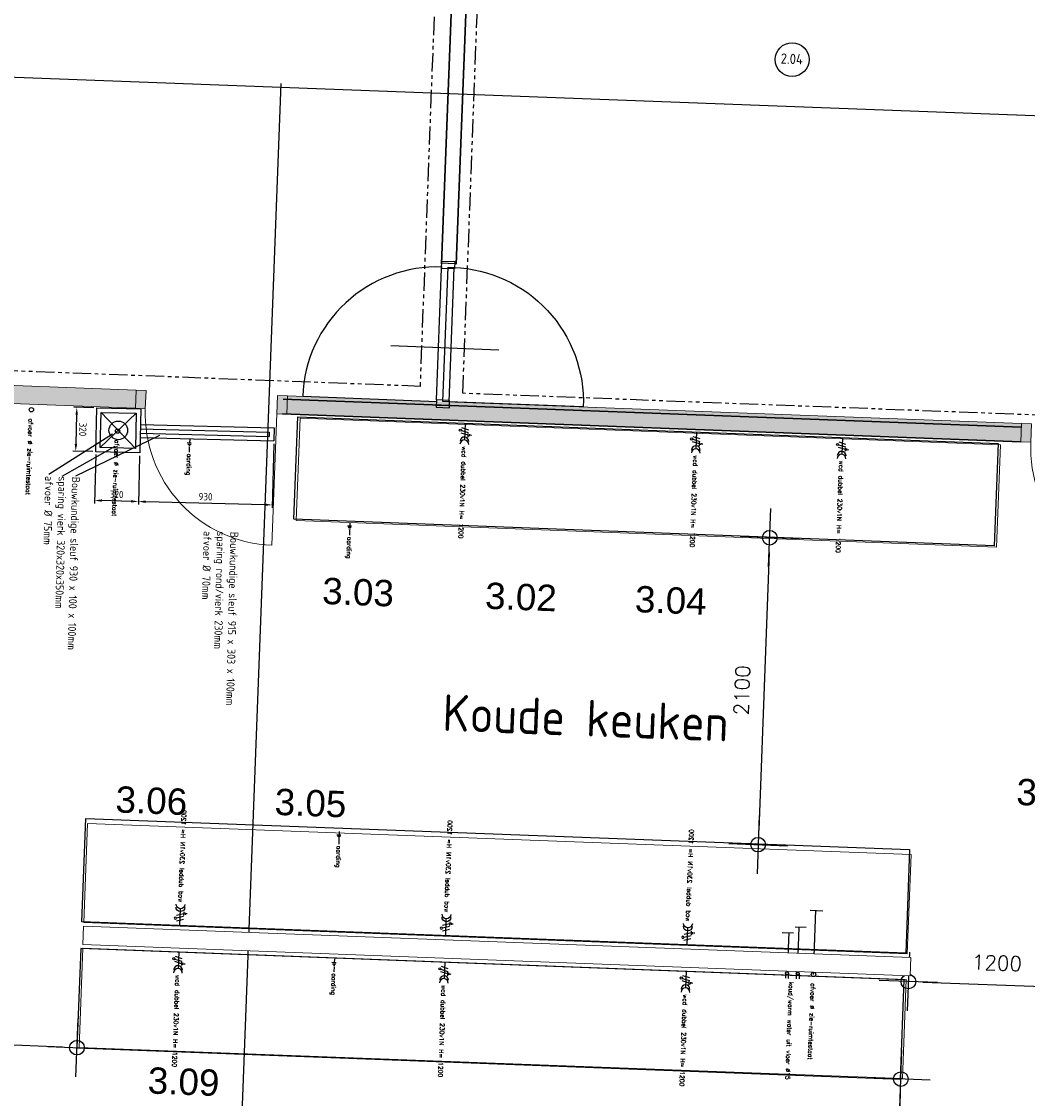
# Model space of a CAD drawing. Header units: millimetres. Extents: x 119024465 to 119292677, y 483022511 to 483148062.
# Tile 135 of 162: x 119223307 to 119230181, y 483058346 to 483065709. Entities that reach past the tile are written whole.
import ezdxf

# ---------------------------------------------------------------- set-up
doc = ezdxf.new("R2010")
doc.units = ezdxf.units.MM
doc.header["$LTSCALE"] = 100
for name, pattern in [('CONTINUA', [0]), ('PHANTOM', [2.5, 1.25, -0.25, 0.25, -0.25, 0.25, -0.25]), ('Wipeout_Contour', [1000, 0, -1000])]:
    doc.linetypes.add(name, pattern=pattern)
doc.layers.get('0').update_dxf_attribs({"linetype": 'CONTINUOUS'})
doc.layers.get('Defpoints').update_dxf_attribs({"linetype": 'CONTINUOUS'})
doc.layers.add('(22) Binnenwanden', color=1, linetype='CONTINUOUS', lineweight=0)
for name, color, linetype in [('01---0-_MAATVOERING', 1, 'CONTINUOUS'), ('02---0-_2MMTEKST', 2, 'CONTINUOUS'), ('04---0-_5MMTEKST', 4, 'CONTINUOUS'), ('12', 4, 'CONTINUOUS'), ('200', 2, 'CONTINUOUS'), ('200-3D', 1, 'CONTINUOUS'), ('204', 1, 'CONTINUOUS'), ('204 tekst fdstp', 255, 'CONTINUOUS'), ('2D_PLAN', 7, 'CONTINUOUS'), ('450-2D', 6, 'CONTINUA'), ('63---0--LICHTINST', 7, 'CONTINUOUS'), ('AL31----', 5, 'CONTINUOUS'), ('APPARAAT', 3, 'CONTINUOUS'), ('BEMATING', 7, 'CONTINUOUS'), ('fdstp techniek', 254, 'CONTINUOUS'), ('INS', 7, 'CONTINUOUS'), ('LAYER22', 12, 'CONTINUOUS'), ('LAYER32', 7, 'CONTINUOUS'), ('M-119--MATEN', 1, 'CONTINUOUS'), ('New_0', 7, 'CONTINUOUS'), ('New_22 Binnenwanden', 7, 'CONTINUOUS'), ('New_22 Binnenwanden Afdek-arcering', 7, 'CONTINUOUS'), ('New_22 Binnenwanden Deuren', 7, 'CONTINUOUS'), ('New_22 Binnenwanden Doorsnede-arcering', 7, 'CONTINUOUS'), ('New_82 Losse inrichting.LOSSE INRICHTING', 7, 'CONTINUOUS')]:
    doc.layers.add(name, color=color, linetype=linetype)
doc.styles.add('BURO-012', font='iso.shx', dxfattribs={"height": 1.2})
doc.styles.add('fdstp-1-30', font='txt.shx', dxfattribs={"height": 30, "bigfont": 'gbcbig.shx'})
doc.styles.add('GENERATED_STYLE_1', font='arial.ttf')
doc.styles.add('ROMANS', font='ROMANS.SHX')
doc.styles.get("Standard").update_dxf_attribs({"font": 'ISOCP.SHX'})
doc.dimstyles.new('DIM-100', dxfattribs={"dimscale": 100, "dimtxt": 1, "dimasz": 1, "dimexe": 3, "dimexo": 3, "dimgap": 1, "dimtad": 1, "dimdec": 0, "dimrnd": 1, "dimzin": 0, "dimdsep": 46, "dimtxsty": 'ROMANS', "dimblk1": 'DOT1', "dimblk2": 'DOT1', "dimsah": 1, "dimcen": -3, "dimdle": 1, "dimse1": 1, "dimse2": 1, "dimclrd": 1, "dimclre": 1, "dimclrt": 2, "dimadec": 0, "dimazin": 0, "dimtfac": 0.75, "dimtdec": 0, "dimtix": 1, "dimtmove": 1, "dimatfit": 3, "dimldrblk": 'DOT1', "dimfxl": 1, "dimtvp": 1, "dimtolj": 1, "dimtzin": 0, "dimarcsym": 0})
doc.dimstyles.new('GB-HOME', dxfattribs={"dimscale": 20, "dimtxt": 2.5, "dimasz": 2.5, "dimexe": 1, "dimexo": 1, "dimgap": 1, "dimtad": 1, "dimdec": 0, "dimzin": 0, "dimdsep": 46, "dimtxsty": 'Standard', "dimcen": 0.09, "dimadec": 0, "dimazin": 0, "dimtfac": 1, "dimtdec": 0, "dimtofl": 0, "dimtmove": 0, "dimatfit": 3, "dimfxl": 1, "dimtolj": 1, "dimtzin": 0, "dimarcsym": 0})

# ---------------------------------------------------------------- blocks, each defined once
blk = doc.blocks.new('32-PPLAS')
at = {"layer": 'LAYER32', "color": 2, "linetype": 'Continuous'}
blk.add_lwpolyline([(0, 90), (50, 90), (50, 0), (0, 0)], close=True, dxfattribs=at)
blk = doc.blocks.new('32-PPRAS')
at = {"layer": 'LAYER32', "color": 2, "linetype": 'Continuous'}
blk.add_lwpolyline([(0, 90), (-50, 90), (-50, 0), (0, 0)], close=True, dxfattribs=at)
blk = doc.blocks.new('90wisseldeur')
at = {"layer": '204'}
blk.add_line((-412.1, 592.9), (324.9, 592.9), dxfattribs=at)
at = {"layer": 'LAYER22', "color": 2, "linetype": 'Continuous'}
for points in [[(5, 985), (-95, 985)], [(-95, 15), (5, 15)]]:
    blk.add_lwpolyline(points, dxfattribs=at)
at = {"layer": 'LAYER32', "color": 1, "linetype": 'Continuous'}
for points in [[(-85, 40.6, -0.414214), (-1004.4, 960), (-85, 960)], [(-5, 40.6, 0.414214), (914.4, 960), (-5, 960)]]:
    blk.add_lwpolyline(points, format="xyb", dxfattribs=at)
for points in [[(-85, 40), (-85, 960), (-45, 960), (-45, 40), (-85, 40), (-85, 960)], [(0, 950), (0, 50)]]:
    blk.add_lwpolyline(points, dxfattribs=at)
at = {"layer": 'LAYER32', "yscale": -1, "rotation": 270.000000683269}
for name, p in [('32-PPLAS', (0, 1000)), ('32-PPRAS', (0, 0))]:
    blk.add_blockref(name, p, dxfattribs=at)
blk = doc.blocks.new('*D267')
at = {"color": 0, "linetype": 'ByBlock', "transparency": 16777216}
for p, q in [((-33173.5, 88621.7), (-32735.6, 88621.7)), ((-32755.6, 88571.7), (-32755.6, 87757)), ((-33068.5, 87707), (-32735.6, 87707))]:
    blk.add_line(p, q, dxfattribs=at)
for points in [[(-32764, 88571.7), (-32747.3, 88571.7), (-32755.6, 88621.7)], [(-32764, 87757), (-32747.3, 87757), (-32755.6, 87707)]]:
    blk.add_solid(points, dxfattribs=at)
at = {"layer": 'Defpoints', "color": 0, "linetype": 'ByBlock', "transparency": 16777216}
for p in [(-33193.5, 88621.7), (-33088.5, 87707), (-32755.6, 87707)]:
    blk.add_point(p, dxfattribs=at)
at = {"color": 0, "linetype": 'ByBlock', "transparency": 16777216, "insert": (-32800.6, 88164.4), "char_height": 50, "attachment_point": 5, "rotation": 90}
blk.add_mtext('\\A1;930', dxfattribs=at)
blk = doc.blocks.new('*D266')
at = {"color": 0, "linetype": 'ByBlock', "transparency": 16777216}
for p, q in [((-33068.5, 87707), (-32735.6, 87707)), ((-32755.6, 87657), (-32755.6, 87457)), ((-33068.5, 87407), (-32735.6, 87407))]:
    blk.add_line(p, q, dxfattribs=at)
for points in [[(-32764, 87657), (-32747.3, 87657), (-32755.6, 87707)], [(-32764, 87457), (-32747.3, 87457), (-32755.6, 87407)]]:
    blk.add_solid(points, dxfattribs=at)
at = {"layer": 'Defpoints', "color": 0, "linetype": 'ByBlock', "transparency": 16777216}
for p in [(-33088.5, 87707), (-33088.5, 87407), (-32755.6, 87407)]:
    blk.add_point(p, dxfattribs=at)
at = {"color": 0, "linetype": 'ByBlock', "transparency": 16777216, "insert": (-32800.6, 87557), "char_height": 50, "attachment_point": 5, "rotation": 90}
blk.add_mtext('\\A1;320', dxfattribs=at)
blk = doc.blocks.new('*D265')
at = {"color": 0, "linetype": 'ByBlock', "transparency": 16777216}
for p, q in [((-33388.5, 87387), (-33388.5, 87249.9)), ((-33088.5, 87387), (-33088.5, 87249.9)), ((-33338.5, 87269.9), (-33138.5, 87269.9))]:
    blk.add_line(p, q, dxfattribs=at)
for points in [[(-33338.5, 87278.3), (-33338.5, 87261.6), (-33388.5, 87269.9)], [(-33138.5, 87278.3), (-33138.5, 87261.6), (-33088.5, 87269.9)]]:
    blk.add_solid(points, dxfattribs=at)
at = {"layer": 'Defpoints', "color": 0, "linetype": 'ByBlock', "transparency": 16777216}
for p in [(-33388.5, 87407), (-33088.5, 87407), (-33088.5, 87269.9)]:
    blk.add_point(p, dxfattribs=at)
at = {"color": 0, "linetype": 'ByBlock', "transparency": 16777216, "insert": (-33238.5, 87314.9), "char_height": 50, "attachment_point": 5}
blk.add_mtext('\\A1;320', dxfattribs=at)
blk = doc.blocks.new('water k-w vloer L')
at = {"layer": '01---0-_MAATVOERING'}
for centre in [(4.3, 38.9), (4.3, -34.6)]:
    blk.add_circle(centre, 9.98, dxfattribs=at)
at = {"layer": 'INS', "color": 4}
for p, q in [((4.3, 48.9), (39.2, 48.9)), ((4.3, 29), (39.2, 29)), ((4.3, -24.6), (39.2, -24.6)), ((4.3, -44.5), (39.2, -44.5))]:
    blk.add_line(p, q, dxfattribs=at)
at = {"layer": 'fdstp techniek', "insert": (62.3, 12.1), "char_height": 30, "width": 853.531, "attachment_point": 1, "style": 'fdstp-1-30'}
blk.add_mtext('koud/warm water uit vloer %%C15', dxfattribs=at)
blk = doc.blocks.new('afvoer L')
at = {"layer": '04---0-_5MMTEKST'}
blk.add_circle((4.5, -0.6), 15, dxfattribs=at)
at = {"layer": 'fdstp techniek', "insert": (64.9, 13.7), "char_height": 30, "width": 765.626, "attachment_point": 1, "style": 'fdstp-1-30'}
blk.add_mtext('afvoer %%C zie-ruimtestaat', dxfattribs=at)
blk = doc.blocks.new('2WCD220')
at = {"layer": '04---0-_5MMTEKST'}
blk.add_line((0, 0), (0, 230), dxfattribs=at)
for centre in [(0, 290), (0, 250)]:
    blk.add_arc(centre, 60, 180, 0, dxfattribs=at)
at = {"layer": '63---0--LICHTINST'}
for p, q in [((-88, 170), (-88, 156)), ((-68, 176), (-68, 149)), ((-48, 188), (-48, 138)), ((-48, 163), (48, 137)), ((48, 102), (-48, 128)), ((48, 62), (-48, 88))]:
    blk.add_line(p, q, dxfattribs=at)
blk.add_circle((63, 98), 15, dxfattribs=at)
blk = doc.blocks.new('wcd dubbel 230v L')
at = {"layer": '02---0-_2MMTEKST', "xscale": 0.4990940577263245, "yscale": 0.4990940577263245, "zscale": 0.4990940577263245, "rotation": 270}
blk.add_blockref('2WCD220', (-51.1, -0.6), dxfattribs=at)
at = {"layer": 'fdstp techniek', "insert": (107.8, 14.5), "char_height": 30, "width": 740.354, "attachment_point": 1, "style": 'fdstp-1-30'}
blk.add_mtext('wcd dubbel 230v1N H= 1200', dxfattribs=at)
blk = doc.blocks.new('DOT1')
at = {"layer": 'M-119--MATEN', "linetype": 'ByBlock'}
for p, q in [((0, -2), (0, 2)), ((-2, 0), (2, 0))]:
    blk.add_line(p, q, dxfattribs=at)
blk.add_circle((0, 0), 0.5, dxfattribs=at)
blk = doc.blocks.new('*D424')
at = {"layer": '12', "color": 1, "lineweight": -2, "transparency": 16777216}
blk.add_line((119228416.1, 483062079.4), (119228344.1, 483060180.8), dxfattribs=at)
at = {"layer": 'Defpoints', "color": 0, "transparency": 16777216}
for p in [(119228526.2, 483062175.3), (119228340.3, 483060080.9), (119228446.6, 483060076.8)]:
    blk.add_point(p, dxfattribs=at)
at = {"layer": '12', "color": 1, "lineweight": -2, "transparency": 16777216, "xscale": 100, "yscale": 100, "zscale": 100}
for p, rotation in [((119228419.9, 483062179.4), 87.82789999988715), ((119228340.3, 483060080.9), 267.8278999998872)]:
    blk.add_blockref('DOT1', p, dxfattribs=dict(at, rotation=rotation))
at = {"layer": '12', "color": 2, "transparency": 16777216, "insert": (119228230.2, 483061135.8), "char_height": 100, "attachment_point": 5, "rotation": 87.8279, "style": 'ROMANS'}
blk.add_mtext('\\A1;2100', dxfattribs=at)
blk = doc.blocks.new('aarding L')
at = {"layer": 'fdstp techniek'}
blk.add_line((51.2, 0), (86.2, 0), dxfattribs=at)
at = {"layer": 'INS'}
for p, q in [((-1.1, 0.7), (23.8, 0.7)), ((23.8, 12.8), (23.8, -15.8)), ((33.8, 11.4), (33.8, -10.1)), ((43.8, 5.7), (43.8, -4.3))]:
    blk.add_line(p, q, dxfattribs=at)
at = {"layer": 'fdstp techniek', "insert": (96.9, 17.4), "char_height": 30, "width": 297.364, "attachment_point": 1, "style": 'fdstp-1-30'}
blk.add_mtext('aarding', dxfattribs=at)
blk = doc.blocks.new('*D432')
at = {"layer": '12', "color": 1, "lineweight": -2, "transparency": 16777216}
blk.add_line((119229466.9, 483059141.2), (119230466.1, 483059103.3), dxfattribs=at)
at = {"layer": 'Defpoints', "color": 0, "transparency": 16777216}
for p in [(119229372.7, 483059297.7), (119230571.9, 483059252.3), (119230566.1, 483059099.5)]:
    blk.add_point(p, dxfattribs=at)
at = {"layer": '12', "color": 1, "lineweight": -2, "transparency": 16777216, "xscale": 100, "yscale": 100, "zscale": 100}
for p, rotation in [((119229366.9, 483059145), 177.8278999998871), ((119230566.1, 483059099.5), 357.8278999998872)]:
    blk.add_blockref('DOT1', p, dxfattribs=dict(at, rotation=rotation))
at = {"layer": '12', "color": 2, "transparency": 16777216, "insert": (119229972.2, 483059272.1), "char_height": 100, "attachment_point": 5, "rotation": 357.8279, "style": 'ROMANS'}
blk.add_mtext('\\A1;1200', dxfattribs=at)
blk = doc.blocks.new('*D435')
at = {"layer": '12', "color": 1, "lineweight": -2, "transparency": 16777216}
blk.add_line((119229312, 483058377.9), (119229281.7, 483057578.5), dxfattribs=at)
at = {"layer": 'Defpoints', "color": 0, "transparency": 16777216}
for p in [(119229313.5, 483058478), (119229275.6, 483057478.7), (119229277.9, 483057478.6)]:
    blk.add_point(p, dxfattribs=at)
at = {"layer": '12', "color": 1, "lineweight": -2, "transparency": 16777216, "xscale": 100, "yscale": 100, "zscale": 100}
for p, rotation in [((119229315.8, 483058477.9), 87.82789999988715), ((119229277.9, 483057478.6), 267.8278999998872)]:
    blk.add_blockref('DOT1', p, dxfattribs=dict(at, rotation=rotation))
at = {"layer": '12', "color": 2, "transparency": 16777216, "insert": (119229146.9, 483057983.9), "char_height": 100, "attachment_point": 5, "rotation": 87.8279, "style": 'ROMANS'}
blk.add_mtext('\\A1;1000', dxfattribs=at)
blk = doc.blocks.new('*D448')
at = {"layer": '12', "color": 1, "lineweight": -2, "transparency": 16777216}
blk.add_line((119223585.8, 483058696.6), (119222286.8, 483058745.9), dxfattribs=at)
at = {"layer": 'Defpoints', "color": 0, "transparency": 16777216}
for p in [(119222186.8, 483058749.7), (119222186.8, 483058748.3), (119223685.7, 483058691.4)]:
    blk.add_point(p, dxfattribs=at)
at = {"layer": '12', "color": 1, "lineweight": -2, "transparency": 16777216, "xscale": 100, "yscale": 100, "zscale": 100}
for p, rotation in [((119222186.8, 483058749.7), 177.8278999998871), ((119223685.7, 483058692.9), 357.8278999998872)]:
    blk.add_blockref('DOT1', p, dxfattribs=dict(at, rotation=rotation))
at = {"layer": '12', "color": 2, "transparency": 16777216, "insert": (119222942, 483058871.2), "char_height": 100, "attachment_point": 5, "rotation": 357.8279, "style": 'ROMANS'}
blk.add_mtext('\\A1;1500', dxfattribs=at)
blk = doc.blocks.new('D1 24[33]_1')
at = {"layer": 'New_22 Binnenwanden Doorsnede-arcering', "linetype": 'Continuous', "lineweight": 0, "true_color": 0x000000}
for points in [[(-14311.5, 41726), (-14311.5, 41601), (-14244.5, 41601), (-14244.5, 41726)], [(-13277.5, 41601), (-13277.5, 41726), (-13344.5, 41726), (-13344.5, 41601)]]:
    blk.add_hatch(color=18, dxfattribs=at).paths.add_polyline_path(points)
at = {"layer": 'New_22 Binnenwanden Deuren', "color": 1, "linetype": 'Continuous', "lineweight": 0}
for p, q in [((-14311.5, 41726), (-14244.5, 41726)), ((-14311.5, 41601), (-14311.5, 41726)), ((-14244.5, 41726), (-14244.5, 41601)), ((-13344.5, 41601), (-13344.5, 41726)), ((-13344.5, 41726), (-13277.5, 41726)), ((-13277.5, 41726), (-13277.5, 41601)), ((-14244.5, 41601), (-14311.5, 41601)), ((-13277.5, 41601), (-13344.5, 41601)), ((-13344.5, 41601), (-13344.5, 40701))]:
    blk.add_line(p, q, dxfattribs=at)
at = {"layer": 'New_22 Binnenwanden Deuren', "color": 2, "linetype": 'Continuous', "lineweight": 0}
for p, q in [((-14311.5, 41601), (-14311.5, 41726)), ((-14311.5, 41601), (-14311.5, 41726)), ((-13277.5, 41601), (-13277.5, 41726)), ((-13277.5, 41601), (-13277.5, 41726))]:
    blk.add_line(p, q, dxfattribs=at)
at = {"layer": 'New_22 Binnenwanden Deuren', "color": 9, "linetype": 'Continuous', "lineweight": 0}
blk.add_arc((-13344.5, 41601), 900, 180, 270, dxfattribs=at)
blk = doc.blocks.new('D1 24[34]_1')
at = {"layer": 'New_22 Binnenwanden Doorsnede-arcering', "linetype": 'Continuous', "lineweight": 0, "true_color": 0x000000}
for points in [[(-8256.6, 41726), (-8256.6, 41601), (-8189.6, 41601), (-8189.6, 41726)], [(-7222.6, 41601), (-7222.6, 41726), (-7289.6, 41726), (-7289.6, 41601)]]:
    blk.add_hatch(color=18, dxfattribs=at).paths.add_polyline_path(points)
at = {"layer": 'New_22 Binnenwanden Deuren', "color": 1, "linetype": 'Continuous', "lineweight": 0}
for p, q in [((-8256.6, 41726), (-8189.6, 41726)), ((-8256.6, 41601), (-8256.6, 41726)), ((-8189.6, 41726), (-8189.6, 41601)), ((-7289.6, 41601), (-7289.6, 41726)), ((-7289.6, 41726), (-7222.6, 41726)), ((-7222.6, 41726), (-7222.6, 41601)), ((-8189.6, 41601), (-8256.6, 41601)), ((-7222.6, 41601), (-7289.6, 41601)), ((-7289.6, 41601), (-7289.6, 40701))]:
    blk.add_line(p, q, dxfattribs=at)
at = {"layer": 'New_22 Binnenwanden Deuren', "color": 2, "linetype": 'Continuous', "lineweight": 0}
for p, q in [((-8256.6, 41601), (-8256.6, 41726)), ((-8256.6, 41601), (-8256.6, 41726)), ((-7222.6, 41601), (-7222.6, 41726)), ((-7222.6, 41601), (-7222.6, 41726))]:
    blk.add_line(p, q, dxfattribs=at)
at = {"layer": 'New_22 Binnenwanden Deuren', "color": 9, "linetype": 'Continuous', "lineweight": 0}
blk.add_arc((-7289.6, 41601), 900, 180, 270, dxfattribs=at)
blk = doc.blocks.new('Wall_74_1', base_point=(-6290.6, 41663.5))
at = {"layer": 'New_22 Binnenwanden Doorsnede-arcering', "linetype": 'Continuous', "lineweight": 0, "true_color": 0x000000}
for points in [[(-19235.5, 41726), (-19235.5, 41601), (-14311.5, 41601), (-14311.5, 41726)], [(-13277.5, 41601), (-8256.6, 41601), (-8256.6, 41726), (-13277.5, 41726)]]:
    blk.add_hatch(color=18, dxfattribs=at).paths.add_polyline_path(points)
at = {"layer": 'New_22 Binnenwanden', "color": 2, "linetype": 'Continuous', "lineweight": 0}
for p, q in [((-14311.5, 41601), (-14311.5, 41726)), ((-13277.5, 41601), (-13277.5, 41726)), ((-8256.6, 41601), (-8256.6, 41726))]:
    blk.add_line(p, q, dxfattribs=at)
at = {"layer": 'New_22 Binnenwanden', "color": 2, "linetype": 'Continuous', "lineweight": 0, "flags": 128}
for points in [[(-14311.5, 41726), (-18232.6, 41726)], [(-12256.5, 41726), (-13277.5, 41726)], [(-8256.6, 41726), (-12131.5, 41726)], [(-16128.1, 41601), (-14311.5, 41601)], [(-13277.5, 41601), (-8256.6, 41601)]]:
    blk.add_lwpolyline(points, dxfattribs=at)
at = {"layer": 'New_22 Binnenwanden Deuren', "color": 9, "linetype": 'Continuous', "lineweight": 0}
for name in ['D1 24[33]_1', 'D1 24[34]_1']:
    blk.add_blockref(name, (0, 0), dxfattribs=at)
blk = doc.blocks.new('Wall_79_1', base_point=(-14531.4, 37986.4))
at = {"color": 254, "linetype": 'Wipeout_Contour', "lineweight": 0, "ltscale": 159360.762479}
blk.add_wipeout([(-14531.4, 37923.9), (-8875.2, 37923.9), (-8875.2, 38048.9), (-14531.4, 38048.9)], dxfattribs=at).dxf.layer = 'New_22 Binnenwanden Afdek-arcering'
at = {"layer": 'New_22 Binnenwanden', "color": 2, "linetype": 'Continuous', "lineweight": 0, "flags": 128}
for points in [[(-8875.2, 38048.9), (-14531.4, 38048.9)], [(-14531.4, 38048.9), (-14531.4, 37923.9)], [(-8875.2, 37923.9), (-8875.2, 38048.9)], [(-14531.4, 37923.9), (-8875.2, 37923.9)]]:
    blk.add_lwpolyline(points, dxfattribs=at)
blk = doc.blocks.new('Kubus 24[23]_1', base_point=(-14531.4, 37219.9))
at = {"layer": 'New_82 Losse inrichting.LOSSE INRICHTING', "color": 2, "linetype": 'Continuous', "lineweight": 0, "flags": 128}
blk.add_lwpolyline([(-8900.4, 37898.9), (-14531.4, 37898.9), (-14531.4, 37219.9), (-8900.4, 37219.9)], close=True, dxfattribs=at)
blk = doc.blocks.new('Kubus 24[24]_1', base_point=(-14531.4, 38073.9))
at = {"layer": 'New_82 Losse inrichting.LOSSE INRICHTING', "color": 2, "linetype": 'Continuous', "lineweight": 0, "flags": 128}
blk.add_lwpolyline([(-8900.4, 38752.9), (-14531.4, 38752.9), (-14531.4, 38073.9), (-8900.4, 38073.9)], close=True, dxfattribs=at)
blk = doc.blocks.new('Kubus 23[25]_1', base_point=(-13185.3, 40876))
at = {"layer": 'New_82 Losse inrichting.LOSSE INRICHTING', "color": 2, "linetype": 'Continuous', "lineweight": 0, "flags": 128}
blk.add_lwpolyline([(-8396.3, 41576), (-13185.3, 41576), (-13185.3, 40876), (-8396.3, 40876)], close=True, dxfattribs=at)
blk = doc.blocks.new('vloergootlang')
at = {"layer": '200', "linetype": 'Continuous'}
for p, q in [((-192.8, 304), (-192.8, 1218.6)), ((-162.8, 304), (-162.8, 1185.8)), ((-132.8, 304), (-132.8, 1185.8)), ((-102.8, 304), (-102.8, 1218.6)), ((-297.8, 4), (-297.8, 304)), ((-297.8, 304), (2.2, 304)), ((2.2, 304), (2.2, 4)), ((2.2, 4), (-297.8, 4))]:
    blk.add_line(p, q, dxfattribs=at)
at = {"layer": '204', "linetype": 'Continuous'}
for p, q in [((-267.8, 34), (-267.8, 274)), ((-267.8, 34), (-27.8, 274)), ((-27.8, 34), (-267.8, 274)), ((-267.8, 274), (-27.8, 274)), ((-27.8, 274), (-27.8, 34)), ((-27.8, 34), (-267.8, 34))]:
    blk.add_line(p, q, dxfattribs=at)
blk.add_circle((-147.8, 154), 63.7, dxfattribs=at)
at = {"layer": 'APPARAAT', "linetype": 'Continuous'}
for p, q in [((-192.8, 1218.6), (-102.8, 1218.6)), ((-162.8, 1185.8), (-132.8, 1185.8))]:
    blk.add_line(p, q, dxfattribs=at)
at = {"layer": 'BEMATING', "linetype": 'Continuous'}
for p, q in [((170.1, -128.9), (-123.3, 438.1)), ((162.8, -312.2), (-123.3, 115.5)), ((175, -221.8), (-40.2, 135.1))]:
    blk.add_line(p, q, dxfattribs=at)
at = {"layer": 'BEMATING'}
for s, p in [('Bouwkundige sleuf 915 x 303 x 100mm', (525.3, 937.6)), ('sparing rond/vierk 230mm', (525.3, 845.9)), ('afvoer %%c 70mm', (525.3, 754.2)), ('Bouwkundige sleuf 930 x 100 x 100mm', (176.8, -154.3)), ('sparing vierk 320x320x350mm', (176.8, -246)), ('afvoer %%c 75mm', (176.8, -337.6))]:
    blk.add_text(s, height=55, dxfattribs=at).set_placement(p)
at = {"layer": 'BEMATING', "linetype": 'Continuous'}
for base, p1, p2, text, picture, middle in [((335.1, 304), (-102.8, 1218.6), (2.2, 304), '930', '*D267', (290.1, 761.3)), ((335.1, 4), (2.2, 304), (2.2, 4), '320', '*D266', (290.1, 154))]:
    dim = blk.add_linear_dim(base=base, p1=p1, p2=p2, angle=90, text=text, dimstyle='GB-HOME', dxfattribs=at)
    dim.commit()
    dim.dimension.update_dxf_attribs({"geometry": picture, "text_midpoint": middle, "insert": (33090.7, -87403.1)})
dim = blk.add_linear_dim(base=(2.2, -133.1), p1=(-297.8, 4), p2=(2.2, 4), text='320', dimstyle='GB-HOME', dxfattribs=at)
dim.commit()
dim.dimension.update_dxf_attribs({"geometry": '*D265', "text_midpoint": (-147.8, -88.1), "insert": (33090.7, -87403.1)})

msp = doc.modelspace()

# ---------------------------------------------------------------- linework, layer by layer
at = {"layer": '(22) Binnenwanden', "lineweight": 30}
for p, q in [((119226177.2, 483064052.8), (119226342.2, 483068403.4)), ((119226277.1, 483064049), (119226442.1, 483068399.6)), ((119230138.6, 483062935.9), (119225094, 483063127.2)), ((119230134.8, 483062836), (119225090.2, 483063027.3))]:
    msp.add_line(p, q, dxfattribs=at)
at = {"layer": '12'}
for p, q in [((119228695.5, 483059631.9), (119228782.8, 483059628.6)), ((119228718.4, 483059194), (119228735, 483059633.2)), ((119228503.5, 483059481.3), (119228582.4, 483059478.3)), ((119228541.2, 483059209.2), (119228551.4, 483059479.5)), ((119228592.5, 483059518.6), (119228667.8, 483059515.7)), ((119228608.6, 483059202.2), (119228620.5, 483059515.5))]:
    msp.add_line(p, q, dxfattribs=at)
at = {"layer": '200-3D'}
for points in [[(119225194.8, 483063006), (119229980.5, 483062824.5), (119229953.9, 483062124.2), (119225168.2, 483062305.7)], [(119223745.2, 483060260.2), (119229375.8, 483060046.6), (119229349, 483059339.2), (119223718.4, 483059552.8)], [(119223685.7, 483058691.4), (119229313.5, 483058478), (119229339.2, 483059157), (119223711.4, 483059370.4)]]:
    msp.add_lwpolyline(points, close=True, dxfattribs=at)
at = {"layer": '204 tekst fdstp'}
msp.add_circle((119228572.5, 483065448.2), 115.6, dxfattribs=at)
at = {"layer": '450-2D'}
for p, q in [((119218439.6, 483065512.3), (119235833.7, 483064852.5)), ((119224794.8, 483057726.6), (119225081.5, 483065284))]:
    msp.add_line(p, q, dxfattribs=at)
at = {"layer": 'AL31----', "linetype": 'PHANTOM'}
for points in [[(119220486.9, 483069457.7), (119226258.6, 483069238.8), (119226030.1, 483063214.5), (119220258.4, 483063433.5)], [(119226553.5, 483069264.4), (119232068.4, 483069055.2), (119231837.1, 483062957.6), (119226322.2, 483063166.8)]]:
    msp.add_lwpolyline(points, close=True, dxfattribs=at)

# ---------------------------------------------------------------- block references
at = {"layer": '12'}
for name, p, rotation in [('wcd dubbel 230v L', (119226336.9, 483062911.5), 267.8278999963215), ('aarding L', (119224455.2, 483062851.1), 267.8279000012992), ('wcd dubbel 230v L', (119227918, 483062851.5), 267.8278999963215), ('wcd dubbel 230v L', (119228914.6, 483062813.7), 267.8278999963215), ('aarding L', (119225550.2, 483062282.5), 267.8279000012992), ('aarding L', (119225477.3, 483060169.8), 267.8279000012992), ('wcd dubbel 230v L', (119224379.7, 483059297.3), 267.8278999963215), ('aarding L', (119225444.2, 483059298.1), 267.8279000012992), ('wcd dubbel 230v L', (119226197.2, 483059228.3), 267.8278999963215), ('wcd dubbel 230v L', (119227847.4, 483059165.7), 267.8278999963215)]:
    msp.add_blockref(name, p, dxfattribs=dict(at, rotation=rotation))
at = {"layer": '12', "xscale": -1, "rotation": 267.8279000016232}
for p in [(119224390.4, 483059579.4), (119226207.9, 483059510.5), (119227858.1, 483059447.9)]:
    msp.add_blockref('wcd dubbel 230v L', p, dxfattribs=at)
at = {"layer": '200-3D'}
for name, p, rotation in [('90wisseldeur', (119226178.3, 483064070.8), 177.8279000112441), ('vloergootlang', (119223810.4, 483062769.6), 268.5441433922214)]:
    msp.add_blockref(name, p, dxfattribs=dict(at, rotation=rotation))
at = {"layer": '2D_PLAN', "rotation": 267.8278999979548}
for name, p in [('afvoer L', (119223374.9, 483063059)), ('afvoer L', (119223964.2, 483062913.3)), ('water k-w vloer L', (119228572.3, 483059204.8)), ('afvoer L', (119228719.5, 483059198.1))]:
    msp.add_blockref(name, p, dxfattribs=at)
at = {"layer": 'New_22 Binnenwanden', "color": 2, "lineweight": 0, "rotation": 357.8278999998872}
msp.add_blockref('Wall_74_1', (119232103.3, 483062822.6), dxfattribs=at)
at = {"layer": 'New_82 Losse inrichting.LOSSE INRICHTING', "color": 2, "linetype": 'Continuous', "lineweight": 0, "rotation": 357.8278999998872}
msp.add_blockref('Kubus 23[25]_1', (119225183.7, 483062297), dxfattribs=at)

# ---------------------------------------------------------------- texts
at = {"layer": '204 tekst fdstp', "attachment_point": 1, "rotation": 357.8279, "style": 'BURO-012'}
for s, width, insert, char_height in [('2.04', 500.617, (119228496.1, 483065491.4), 70), ('Koude keuken', 7251.738, (119226189.4, 483061109.4), 250)]:
    msp.add_mtext_dynamic_manual_height_columns(s, width=width, gutter_width=6, heights=[0], dxfattribs=dict(at, insert=insert, char_height=char_height))
at = {"layer": 'New_0', "color": 5, "linetype": 'Continuous', "lineweight": 0, "char_height": 180, "attachment_point": 8, "rotation": 357.8279, "style": 'GENERATED_STYLE_1'}
for s, insert in [('\\A1;3.03', (119225603.5, 483061715.3)), ('\\A1;3.02', (119226716.5, 483061682.5)), ('\\A1;3.04', (119227740.4, 483061659.1)), ('\\A1;3.08', (119230346.9, 483060340.8)), ('\\A1;3.06', (119224191, 483060289.5)), ('\\A1;3.05', (119225278.5, 483060273.1)), ('\\A1;3.09', (119224411.2, 483058368.1))]:
    msp.add_mtext(s, dxfattribs=dict(at, insert=insert))

# ---------------------------------------------------------------- dimensions: what is measured, and where the dimension line sits
at = {"layer": '12'}
for base, p1, p2, angle, picture, middle in [((119228340.3, 483060080.9), (119228526.2, 483062175.3), (119228446.6, 483060076.8), 87.8279, '*D424', (119228230.2, 483061135.8)), ((119230566.1, 483059099.5), (119229372.7, 483059297.7), (119230571.9, 483059252.3), 357.8279, '*D432', (119229972.2, 483059272.1)), ((119222186.8, 483058749.7), (119223685.7, 483058691.4), (119222186.8, 483058748.3), 357.8279, '*D448', (119222942, 483058871.2)), ((119229277.9, 483057478.6), (119229313.5, 483058478), (119229275.6, 483057478.7), 87.8279, '*D435', (119229146.9, 483057983.9))]:
    dim = msp.add_linear_dim(base=base, p1=p1, p2=p2, angle=angle, dimstyle='DIM-100', dxfattribs=at)
    dim.commit()
    dim.dimension.update_dxf_attribs({"geometry": picture, "text_midpoint": middle})

# ---------------------------------------------------------------- next in the draw order: block references
at = {"layer": 'New_22 Binnenwanden', "color": 2, "lineweight": 0, "rotation": 357.8278999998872}
msp.add_blockref('Wall_79_1', (119223729, 483059460.4), dxfattribs=at)

# ---------------------------------------------------------------- next in the draw order: block references
at = {"layer": 'New_82 Losse inrichting.LOSSE INRICHTING', "color": 2, "linetype": 'Continuous', "lineweight": 0, "rotation": 357.8278999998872}
for name, p in [('Kubus 24[24]_1', (119223732.3, 483059547.8)), ('Kubus 24[23]_1', (119223700, 483058694.4))]:
    msp.add_blockref(name, p, dxfattribs=at)

doc.saveas('drawing.dxf')
